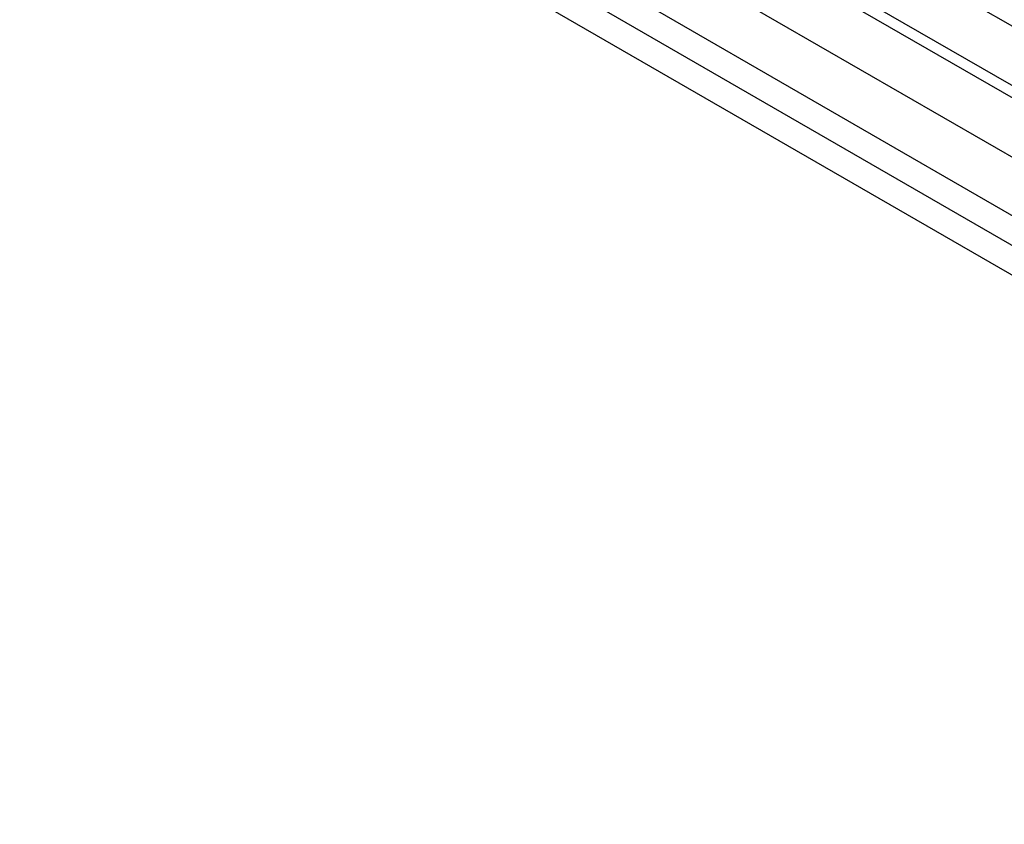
# Paper-space layout 'Sheet1' of a CAD drawing. Header units: millimetres. Extents: x -80341 to 21249, y 0 to 26255.
# Tile 109 of 154: x 16121 to 16503, y 8062 to 8374. Entities that reach past the tile are written whole.
import ezdxf

# ---------------------------------------------------------------- set-up
doc = ezdxf.new("R2010")
doc.units = ezdxf.units.MM
doc.linetypes.add('SLD-Sólida', pattern=[0])
doc.layers.add('DETALHAMENTO', color=8, linetype='SLD-Sólida')

psp = doc.layouts.new('Sheet1')

# ---------------------------------------------------------------- linework, layer by layer
at = {"color": 7, "linetype": 'SLD-Sólida', "lineweight": 25, "ltscale": 25}
for p, q in [((16884.46, 8153.09), (16221.19, 8535.98)), ((16211.19, 8518.66), (16874.46, 8135.77)), ((16884.46, 8125.32), (16211.8, 8513.64)), ((16200.06, 8497.32), (16874.46, 8108)), ((16884.46, 8079.6), (16170.46, 8491.78)), ((16160.46, 8474.46), (16874.46, 8062.28))]:
    psp.add_line(p, q, dxfattribs=at)
at = {"layer": 'DETALHAMENTO', "ltscale": 25}
psp.add_line((12239.07, 10749.78), (16879.46, 8070.94), dxfattribs=at)

doc.saveas('drawing.dxf')
